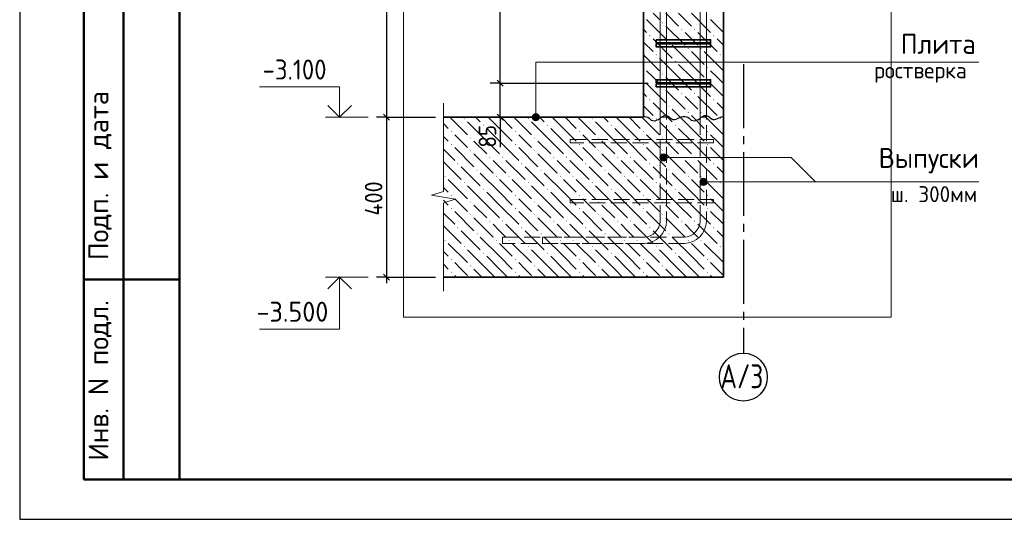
# Model space of a CAD drawing. Header units: millimetres. Extents: x 0 to 42000, y 0 to 29700.
# Tile 1 of 12: x 0 to 12312, y 0 to 6251. Entities that reach past the tile are written whole.
import ezdxf

# ---------------------------------------------------------------- set-up
doc = ezdxf.new("R2010")
doc.units = ezdxf.units.MM
doc.linetypes.add('______2', pattern=[270, 200, -70])
doc.linetypes.add('______5', pattern=[1100, 800, -100, 100, -100])
for name, color, linetype, lineweight in [('S1 Продольная арматура', 7, 'Continuous', 35), ('Standard', 7, 'Continuous', 25), ('Выпуски арматуры Г-обр.', 52, 'Continuous', 25), ('Выпуски арматуры П-обр. равн.', 52, 'Continuous', 25), ('ЖБ Пилон', 7, 'Continuous', 35), ('ЖБ Плита Фундамента верхний уровень', 7, 'Continuous', 35), ('Позиционная метка диаметр_ шаг', 7, 'Continuous', 13), ('Позиционная метка линия выноска', 7, 'Continuous', 13), ('Примечания', 7, 'Continuous', 13)]:
    doc.layers.add(name, color=color, linetype=linetype, lineweight=lineweight)
doc.layers.add('Оси', color=7, linetype='______5')
doc.layers.add('Размерная выноска', color=7, linetype='Continuous')
doc.layers.add('Хомут', color=7, linetype='Continuous', lineweight=25, true_color=0x6e3c1e)
doc.styles.add('ISOCPEUR', font='txt')

msp = doc.modelspace()

# ---------------------------------------------------------------- hatches: boundary and pattern name
at = {"layer": 'ЖБ Пилон', "linetype": 'Continuous', "lineweight": 18, "transparency": 33554687}
for points in [[(8033, 6211), (8040, 6217), (8046, 6211), (8040, 6204)], [(7873, 6051), (7880, 6057), (7886, 6051), (7880, 6044)], [(8273, 6131), (8280, 6137), (8286, 6131), (8280, 6124)], [(8433, 6131), (8440, 6137), (8446, 6131), (8440, 6124)], [(8673, 6051), (8680, 6057), (8686, 6051), (8680, 6044)], [(8113, 5971), (8120, 5977), (8126, 5971), (8120, 5964)], [(7953, 5811), (7960, 5817), (7966, 5811), (7960, 5804)], [(8353, 5891), (8360, 5897), (8366, 5891), (8360, 5884)], [(8513, 5891), (8520, 5897), (8526, 5891), (8520, 5884)], [(8753, 5811), (8760, 5817), (8766, 5811), (8760, 5804)], [(8193, 5731), (8200, 5737), (8206, 5731), (8200, 5724)], [(7799, 5657), (7800, 5657), (7806, 5651), (7800, 5644), (7799, 5644)], [(8033, 5571), (8040, 5577), (8046, 5571), (8040, 5564)], [(8593, 5651), (8600, 5657), (8606, 5651), (8600, 5644)], [(7799, 5497), (7800, 5497), (7806, 5491), (7800, 5484), (7799, 5484)], [(8593, 5491), (8600, 5497), (8606, 5491), (8600, 5484)], [(8033, 5411), (8040, 5417), (8046, 5411), (8040, 5404)], [(8273, 5331), (8280, 5337), (8286, 5331), (8280, 5324)], [(8433, 5331), (8440, 5337), (8446, 5331), (8440, 5324)], [(7873, 5251), (7880, 5257), (7886, 5251), (7880, 5244)], [(8113, 5171), (8120, 5177), (8126, 5171), (8120, 5164)], [(8673, 5251), (8680, 5257), (8686, 5251), (8680, 5244)], [(8353, 5091), (8360, 5097), (8366, 5091), (8360, 5084)], [(8513, 5091), (8520, 5097), (8526, 5091), (8520, 5084)]]:
    msp.add_hatch(color=7, dxfattribs=at).paths.add_polyline_path(points, flags=16)
at = {"layer": 'ЖБ Плита Фундамента верхний уровень', "linetype": 'Continuous', "lineweight": 18, "transparency": 33554687}
for points in [[(5553, 5011), (5560, 5017), (5566, 5011), (5560, 5004)], [(5793, 4931), (5800, 4937), (5806, 4931), (5800, 4924)], [(6353, 5011), (6360, 5017), (6366, 5011), (6360, 5004)], [(6593, 4931), (6600, 4937), (6606, 4931), (6600, 4924)], [(7153, 5011), (7160, 5017), (7166, 5011), (7160, 5004)], [(7393, 4931), (7400, 4937), (7406, 4931), (7400, 4924)], [(7953, 5011), (7960, 5017), (7966, 5011), (7960, 5004)], [(8193, 4931), (8200, 4937), (8206, 4931), (8200, 4924)], [(8753, 5011), (8760, 5017), (8766, 5011), (8760, 5004)], [(5393, 4851), (5400, 4857), (5406, 4851), (5400, 4844)], [(6193, 4851), (6200, 4857), (6206, 4851), (6200, 4844)], [(6993, 4851), (7000, 4857), (7006, 4851), (7000, 4844)], [(7793, 4851), (7800, 4857), (7806, 4851), (7800, 4844)], [(8593, 4851), (8600, 4857), (8606, 4851), (8600, 4844)], [(5393, 4691), (5400, 4697), (5406, 4691), (5400, 4684)], [(5633, 4771), (5640, 4777), (5646, 4771), (5640, 4764)], [(6193, 4691), (6200, 4697), (6206, 4691), (6200, 4684)], [(6433, 4771), (6440, 4777), (6446, 4771), (6440, 4764)], [(6993, 4691), (7000, 4697), (7006, 4691), (7000, 4684)], [(7233, 4771), (7240, 4777), (7246, 4771), (7240, 4764)], [(7793, 4691), (7800, 4697), (7806, 4691), (7800, 4684)], [(8033, 4771), (8040, 4777), (8046, 4771), (8040, 4764)], [(8593, 4691), (8600, 4697), (8606, 4691), (8600, 4684)], [(5633, 4611), (5640, 4617), (5646, 4611), (5640, 4604)], [(6433, 4611), (6440, 4617), (6446, 4611), (6440, 4604)], [(7233, 4611), (7240, 4617), (7246, 4611), (7240, 4604)], [(8033, 4611), (8040, 4617), (8046, 4611), (8040, 4604)], [(5473, 4451), (5480, 4457), (5486, 4451), (5480, 4444)], [(5873, 4531), (5880, 4537), (5886, 4531), (5880, 4524)], [(6033, 4531), (6040, 4537), (6046, 4531), (6040, 4524)], [(6273, 4451), (6280, 4457), (6286, 4451), (6280, 4444)], [(6673, 4531), (6680, 4537), (6686, 4531), (6680, 4524)], [(6833, 4531), (6840, 4537), (6846, 4531), (6840, 4524)], [(7073, 4451), (7080, 4457), (7086, 4451), (7080, 4444)], [(7473, 4531), (7480, 4537), (7486, 4531), (7480, 4524)], [(7633, 4531), (7640, 4537), (7646, 4531), (7640, 4524)], [(7873, 4451), (7880, 4457), (7886, 4451), (7880, 4444)], [(8273, 4531), (8280, 4537), (8286, 4531), (8280, 4524)], [(8433, 4531), (8440, 4537), (8446, 4531), (8440, 4524)], [(8673, 4451), (8680, 4457), (8686, 4451), (8680, 4444)], [(5713, 4371), (5720, 4377), (5726, 4371), (5720, 4364)], [(6513, 4371), (6520, 4377), (6526, 4371), (6520, 4364)], [(7313, 4371), (7320, 4377), (7326, 4371), (7320, 4364)], [(8113, 4371), (8120, 4377), (8126, 4371), (8120, 4364)], [(5313, 4291), (5320, 4297), (5326, 4291), (5320, 4284)], [(5553, 4211), (5560, 4217), (5566, 4211), (5560, 4204)], [(5953, 4291), (5960, 4297), (5966, 4291), (5960, 4284)], [(6113, 4291), (6120, 4297), (6126, 4291), (6120, 4284)], [(6353, 4211), (6360, 4217), (6366, 4211), (6360, 4204)], [(6753, 4291), (6760, 4297), (6766, 4291), (6760, 4284)], [(6913, 4291), (6920, 4297), (6926, 4291), (6920, 4284)], [(7153, 4211), (7160, 4217), (7166, 4211), (7160, 4204)], [(7553, 4291), (7560, 4297), (7566, 4291), (7560, 4284)], [(7713, 4291), (7720, 4297), (7726, 4291), (7720, 4284)], [(7953, 4211), (7960, 4217), (7966, 4211), (7960, 4204)], [(8353, 4291), (8360, 4297), (8366, 4291), (8360, 4284)], [(8513, 4291), (8520, 4297), (8526, 4291), (8520, 4284)], [(8753, 4211), (8760, 4217), (8766, 4211), (8760, 4204)], [(5793, 4131), (5800, 4137), (5806, 4131), (5800, 4124)], [(6593, 4131), (6600, 4137), (6606, 4131), (6600, 4124)], [(7393, 4131), (7400, 4137), (7406, 4131), (7400, 4124)], [(8193, 4131), (8200, 4137), (8206, 4131), (8200, 4124)], [(5393, 4051), (5400, 4057), (5406, 4051), (5400, 4044)], [(5633, 3971), (5640, 3977), (5646, 3971), (5640, 3964)], [(6193, 4051), (6200, 4057), (6206, 4051), (6200, 4044)], [(6433, 3971), (6440, 3977), (6446, 3971), (6440, 3964)], [(6993, 4051), (7000, 4057), (7006, 4051), (7000, 4044)], [(7233, 3971), (7240, 3977), (7246, 3971), (7240, 3964)], [(7793, 4051), (7800, 4057), (7806, 4051), (7800, 4044)], [(8033, 3971), (8040, 3977), (8046, 3971), (8040, 3964)], [(8593, 4051), (8600, 4057), (8606, 4051), (8600, 4044)], [(5393, 3891), (5400, 3897), (5406, 3891), (5400, 3884)], [(5633, 3811), (5640, 3817), (5646, 3811), (5640, 3804)], [(6193, 3891), (6200, 3897), (6206, 3891), (6200, 3884)], [(6433, 3811), (6440, 3817), (6446, 3811), (6440, 3804)], [(6993, 3891), (7000, 3897), (7006, 3891), (7000, 3884)], [(7233, 3811), (7240, 3817), (7246, 3811), (7240, 3804)], [(7793, 3891), (7800, 3897), (7806, 3891), (7800, 3884)], [(8033, 3811), (8040, 3817), (8046, 3811), (8040, 3804)], [(8593, 3891), (8600, 3897), (8606, 3891), (8600, 3884)], [(5873, 3731), (5880, 3737), (5886, 3731), (5880, 3724)], [(6033, 3731), (6040, 3737), (6046, 3731), (6040, 3724)], [(6673, 3731), (6680, 3737), (6686, 3731), (6680, 3724)], [(6833, 3731), (6840, 3737), (6846, 3731), (6840, 3724)], [(7473, 3731), (7480, 3737), (7486, 3731), (7480, 3724)], [(7633, 3731), (7640, 3737), (7646, 3731), (7640, 3724)], [(8273, 3731), (8280, 3737), (8286, 3731), (8280, 3724)], [(8433, 3731), (8440, 3737), (8446, 3731), (8440, 3724)], [(5473, 3651), (5480, 3657), (5486, 3651), (5480, 3644)], [(5713, 3571), (5720, 3577), (5726, 3571), (5720, 3564)], [(6273, 3651), (6280, 3657), (6286, 3651), (6280, 3644)], [(6513, 3571), (6520, 3577), (6526, 3571), (6520, 3564)], [(7073, 3651), (7080, 3657), (7086, 3651), (7080, 3644)], [(7313, 3571), (7320, 3577), (7326, 3571), (7320, 3564)], [(7873, 3651), (7880, 3657), (7886, 3651), (7880, 3644)], [(8113, 3571), (8120, 3577), (8126, 3571), (8120, 3564)], [(8673, 3651), (8680, 3657), (8686, 3651), (8680, 3644)], [(5313, 3491), (5320, 3497), (5326, 3491), (5320, 3484)], [(5953, 3491), (5960, 3497), (5966, 3491), (5960, 3484)], [(6113, 3491), (6120, 3497), (6126, 3491), (6120, 3484)], [(6753, 3491), (6760, 3497), (6766, 3491), (6760, 3484)], [(6913, 3491), (6920, 3497), (6926, 3491), (6920, 3484)], [(7553, 3491), (7560, 3497), (7566, 3491), (7560, 3484)], [(7713, 3491), (7720, 3497), (7726, 3491), (7720, 3484)], [(8353, 3491), (8360, 3497), (8366, 3491), (8360, 3484)], [(8513, 3491), (8520, 3497), (8526, 3491), (8520, 3484)], [(5553, 3411), (5560, 3417), (5566, 3411), (5560, 3404)], [(5793, 3331), (5800, 3337), (5806, 3331), (5800, 3324)], [(6353, 3411), (6360, 3417), (6366, 3411), (6360, 3404)], [(6593, 3331), (6600, 3337), (6606, 3331), (6600, 3324)], [(7153, 3411), (7160, 3417), (7166, 3411), (7160, 3404)], [(7393, 3331), (7400, 3337), (7406, 3331), (7400, 3324)], [(7953, 3411), (7960, 3417), (7966, 3411), (7960, 3404)], [(8193, 3331), (8200, 3337), (8206, 3331), (8200, 3324)], [(8753, 3411), (8760, 3417), (8766, 3411), (8760, 3404)], [(5393, 3251), (5400, 3257), (5406, 3251), (5400, 3244)], [(6193, 3251), (6200, 3257), (6206, 3251), (6200, 3244)], [(6993, 3251), (7000, 3257), (7006, 3251), (7000, 3244)], [(7793, 3251), (7800, 3257), (7806, 3251), (7800, 3244)], [(8593, 3251), (8600, 3257), (8606, 3251), (8600, 3244)], [(5393, 3091), (5400, 3097), (5406, 3091), (5400, 3084)], [(5633, 3171), (5640, 3177), (5646, 3171), (5640, 3164)], [(6193, 3091), (6200, 3097), (6206, 3091), (6200, 3084)], [(6433, 3171), (6440, 3177), (6446, 3171), (6440, 3164)], [(6993, 3091), (7000, 3097), (7006, 3091), (7000, 3084)], [(7233, 3171), (7240, 3177), (7246, 3171), (7240, 3164)], [(7793, 3091), (7800, 3097), (7806, 3091), (7800, 3084)], [(8033, 3171), (8040, 3177), (8046, 3171), (8040, 3164)], [(8593, 3091), (8600, 3097), (8606, 3091), (8600, 3084)]]:
    msp.add_hatch(color=7, dxfattribs=at).paths.add_polyline_path(points, flags=16)
at = {"layer": 'Позиционная метка линия выноска', "linetype": 'Continuous', "lineweight": 13, "transparency": 33554687}
for points in [[(6410, 5030), (6500, 5030), (6493, 5053)], [(6410, 5030), (6493, 5053), (6416, 5053)], [(6416, 5053), (6493, 5053), (6477, 5069)], [(6416, 5053), (6477, 5069), (6432, 5069)], [(6432, 5069), (6477, 5069), (6455, 5075)], [(6416, 5008), (6500, 5030), (6410, 5030)], [(6416, 5008), (6493, 5008), (6500, 5030)], [(6432, 4991), (6493, 5008), (6416, 5008)], [(6432, 4991), (6477, 4991), (6493, 5008)], [(6477, 4991), (6432, 4991), (6455, 4985)], [(8011, 4551), (8027, 4490), (8027, 4567)], [(8027, 4567), (8049, 4483), (8049, 4573)], [(8027, 4567), (8027, 4490), (8049, 4483)], [(8049, 4573), (8049, 4483), (8072, 4490)], [(8049, 4573), (8072, 4490), (8072, 4567)], [(8072, 4567), (8072, 4490), (8088, 4506)], [(8072, 4567), (8088, 4506), (8088, 4551)], [(8011, 4506), (8011, 4551), (8004, 4528)], [(8011, 4551), (8011, 4506), (8027, 4490)], [(8088, 4551), (8088, 4506), (8094, 4528)], [(8511, 4200), (8511, 4245), (8504, 4223)], [(8511, 4245), (8527, 4184), (8527, 4262)], [(8511, 4245), (8511, 4200), (8527, 4184)], [(8527, 4262), (8549, 4178), (8549, 4268)], [(8527, 4262), (8527, 4184), (8549, 4178)], [(8549, 4268), (8549, 4178), (8572, 4184)], [(8549, 4268), (8572, 4184), (8572, 4262)], [(8572, 4262), (8572, 4184), (8588, 4200)], [(8572, 4262), (8588, 4200), (8588, 4245)], [(8588, 4245), (8588, 4200), (8594, 4223)]]:
    msp.add_hatch(color=7, dxfattribs=at).paths.add_polyline_path(points)

# ---------------------------------------------------------------- linework, layer by layer
at = {"layer": 'S1 Продольная арматура', "color": 7, "linetype": 'Continuous', "lineweight": 18, "transparency": 33554687}
for points in [[(8009, 5030), (8009, 18732), (8089, 19731), (8089, 26380), (8169, 26380), (8169, 19728), (8089, 18729), (8089, 5030), (8009, 5030)], [(8009, 5030), (8009, 18732), (8089, 19731), (8089, 26380), (8169, 26380), (8169, 19728), (8089, 18729), (8089, 5030), (8009, 5030)], [(8009, 5030), (8009, 18732), (8089, 19731), (8089, 26380), (8169, 26380), (8169, 19728), (8089, 18729), (8089, 5030), (8009, 5030)], [(8009, 5030), (8009, 18732), (8089, 19731), (8089, 26380), (8169, 26380), (8169, 19728), (8089, 18729), (8089, 5030), (8009, 5030)], [(8009, 5030), (8009, 18732), (8089, 19731), (8089, 26380), (8169, 26380), (8169, 19728), (8089, 18729), (8089, 5030), (8009, 5030)], [(8009, 5030), (8009, 18732), (8089, 19731), (8089, 26380), (8169, 26380), (8169, 19728), (8089, 18729), (8089, 5030), (8009, 5030)], [(8509, 5030), (8509, 18729), (8429, 19728), (8429, 26380), (8509, 26380), (8509, 19731), (8589, 18732), (8589, 5030), (8509, 5030)], [(8509, 5030), (8509, 18729), (8429, 19728), (8429, 26380), (8509, 26380), (8509, 19731), (8589, 18732), (8589, 5030), (8509, 5030)], [(8509, 5030), (8509, 18729), (8429, 19728), (8429, 26380), (8509, 26380), (8509, 19731), (8589, 18732), (8589, 5030), (8509, 5030)], [(8509, 5030), (8509, 18729), (8429, 19728), (8429, 26380), (8509, 26380), (8509, 19731), (8589, 18732), (8589, 5030), (8509, 5030)], [(8509, 5030), (8509, 18729), (8429, 19728), (8429, 26380), (8509, 26380), (8509, 19731), (8589, 18732), (8589, 5030), (8509, 5030)], [(8509, 5030), (8509, 18729), (8429, 19728), (8429, 26380), (8509, 26380), (8509, 19731), (8589, 18732), (8589, 5030), (8509, 5030)]]:
    msp.add_lwpolyline(points, dxfattribs=at)
at = {"layer": 'Standard', "color": 7, "linetype": 'Continuous', "lineweight": 25, "transparency": 33554687}
for p, q in [((2000, 29200), (2000, 1058)), ((6046, 5418), (5971, 5493)), ((4549, 5068), (4624, 4993)), ((6046, 4993), (5971, 5068)), ((4549, 3068), (4624, 2993))]:
    msp.add_line(p, q, dxfattribs=at)
at = {"layer": 'Standard', "color": 7, "linetype": 'Continuous', "lineweight": -3, "transparency": 33554687}
for p, q in [((4586, 18730), (4586, 5030)), ((6009, 5455), (6009, 11455)), ((6009, 5455), (5884, 5455)), ((6009, 5455), (6134, 5455)), ((6009, 5030), (6009, 5455)), ((4586, 5030), (4461, 5030)), ((4586, 5030), (4711, 5030)), ((4586, 5030), (5199, 5030)), ((4586, 5030), (4586, 3030)), ((6009, 5030), (5884, 5030)), ((6009, 5030), (6134, 5030)), ((6009, 5030), (6009, 4955)), ((4586, 3030), (4461, 3030)), ((4586, 3030), (4711, 3030)), ((4586, 3030), (5199, 3030)), ((4586, 3030), (4586, 2955))]:
    msp.add_line(p, q, dxfattribs=at)
at = {"layer": 'Standard', "color": 7, "linetype": 'Continuous', "lineweight": 50, "transparency": 33554687}
for p, q in [((800, 500), (800, 9000)), ((800, 500), (800, 9000)), ((1300, 500), (1300, 9000)), ((800, 3000), (2000, 3000)), ((2000, 500), (800, 500))]:
    msp.add_line(p, q, dxfattribs=at)
at = {"layer": 'Standard', "color": 7, "linetype": 'Continuous', "lineweight": 13, "transparency": 33554687}
for p, q in [((4356, 5030), (3826, 5030)), ((4356, 3030), (3826, 3030))]:
    msp.add_line(p, q, dxfattribs=at)
at = {"layer": 'Standard', "color": 7, "linetype": 'Continuous', "lineweight": 25, "transparency": 33554687}
msp.add_lwpolyline([(0, 0), (42000, 0), (42000, 29700), (0, 29700), (0, 0)], close=True, dxfattribs=at)
at = {"layer": 'Standard', "color": 7, "linetype": 'Continuous', "lineweight": 50, "transparency": 33554687}
msp.add_lwpolyline([(2000, 29200), (41500, 29200), (41500, 500), (2000, 500), (2000, 29200)], close=True, dxfattribs=at)
at = {"layer": 'Standard', "color": 7, "linetype": 'Continuous', "lineweight": 13, "transparency": 33554687}
for points in [[(23000, 29200), (2000, 29200), (2000, 500), (23000, 500), (23000, 29200)], [(4000, 5030), (4000, 5410), (3000, 5410)], [(4000, 3030), (4000, 2380), (3000, 2380)]]:
    msp.add_lwpolyline(points, dxfattribs=at)
at = {"layer": 'Standard', "color": 254, "linetype": 'Continuous', "lineweight": 13, "true_color": 0xc4c4ff, "transparency": 33554687}
msp.add_lwpolyline([(4799, 2530), (10899, 2530), (10899, 27230), (4799, 27230), (4799, 2530)], dxfattribs=at)
at = {"layer": 'Standard', "color": 7, "linetype": 'Continuous', "lineweight": -3, "transparency": 33554687}
for points in [[(6009, 5455), (6572, 5455), (6572, 5455), (7859, 5455)], [(6009, 5030), (5992, 5030), (5992, 5030), (5992, 5030), (5992, 5030), (5992, 5030), (5992, 5030), (5992, 5030), (5992, 5030), (5299, 5030)]]:
    msp.add_lwpolyline(points, dxfattribs=at)
at = {"layer": 'Standard', "color": 7, "linetype": 'Continuous', "lineweight": 35, "transparency": 33554687}
for points in [[(4148, 5179), (4000, 5030), (3852, 5179)], [(4148, 2882), (4000, 3030), (3852, 2882)]]:
    msp.add_lwpolyline(points, dxfattribs=at)
at = {"layer": 'Выпуски арматуры Г-обр.', "color": 7, "linetype": '______2', "lineweight": 13, "transparency": 33554687}
for points in [[(8089, 11680), (8089, 3725), (8082, 3674), (8065, 3622), (8038, 3574), (8005, 3534), (7965, 3501), (7917, 3474), (7865, 3457), (7815, 3450), (6039, 3450), (6039, 3530), (7809, 3530), (7847, 3535), (7885, 3548), (7920, 3567), (7948, 3591), (7972, 3620), (7991, 3654), (8004, 3693), (8009, 3730), (8009, 11680), (8089, 11680)], [(8089, 11680), (8089, 3725), (8082, 3674), (8065, 3622), (8038, 3574), (8005, 3534), (7965, 3501), (7917, 3474), (7865, 3457), (7815, 3450), (6039, 3450), (6039, 3530), (7809, 3530), (7847, 3535), (7885, 3548), (7920, 3567), (7948, 3591), (7972, 3620), (7991, 3654), (8004, 3693), (8009, 3730), (8009, 11680), (8089, 11680)], [(8089, 11680), (8089, 3725), (8082, 3674), (8065, 3622), (8038, 3574), (8005, 3534), (7965, 3501), (7917, 3474), (7865, 3457), (7815, 3450), (6039, 3450), (6039, 3530), (7809, 3530), (7847, 3535), (7885, 3548), (7920, 3567), (7948, 3591), (7972, 3620), (7991, 3654), (8004, 3693), (8009, 3730), (8009, 11680), (8089, 11680)], [(8089, 11680), (8089, 3725), (8082, 3674), (8065, 3622), (8038, 3574), (8005, 3534), (7965, 3501), (7917, 3474), (7865, 3457), (7815, 3450), (6039, 3450), (6039, 3530), (7809, 3530), (7847, 3535), (7885, 3548), (7920, 3567), (7948, 3591), (7972, 3620), (7991, 3654), (8004, 3693), (8009, 3730), (8009, 11680), (8089, 11680)], [(8089, 11680), (8089, 3725), (8082, 3674), (8065, 3622), (8038, 3574), (8005, 3534), (7965, 3501), (7917, 3474), (7865, 3457), (7815, 3450), (6039, 3450), (6039, 3530), (7809, 3530), (7847, 3535), (7885, 3548), (7920, 3567), (7948, 3591), (7972, 3620), (7991, 3654), (8004, 3693), (8009, 3730), (8009, 11680), (8089, 11680)], [(8089, 11680), (8089, 3725), (8082, 3674), (8065, 3622), (8038, 3574), (8005, 3534), (7965, 3501), (7917, 3474), (7865, 3457), (7815, 3450), (6039, 3450), (6039, 3530), (7809, 3530), (7847, 3535), (7885, 3548), (7920, 3567), (7948, 3591), (7972, 3620), (7991, 3654), (8004, 3693), (8009, 3730), (8009, 11680), (8089, 11680)], [(8589, 11680), (8589, 3725), (8582, 3674), (8565, 3622), (8538, 3574), (8505, 3534), (8465, 3501), (8417, 3474), (8365, 3457), (8315, 3450), (6539, 3450), (6539, 3530), (8309, 3530), (8347, 3535), (8385, 3548), (8420, 3567), (8448, 3591), (8472, 3620), (8491, 3654), (8504, 3693), (8509, 3730), (8509, 11680), (8589, 11680)], [(8589, 11680), (8589, 3725), (8582, 3674), (8565, 3622), (8538, 3574), (8505, 3534), (8465, 3501), (8417, 3474), (8365, 3457), (8315, 3450), (6539, 3450), (6539, 3530), (8309, 3530), (8347, 3535), (8385, 3548), (8420, 3567), (8448, 3591), (8472, 3620), (8491, 3654), (8504, 3693), (8509, 3730), (8509, 11680), (8589, 11680)], [(8589, 11680), (8589, 3725), (8582, 3674), (8565, 3622), (8538, 3574), (8505, 3534), (8465, 3501), (8417, 3474), (8365, 3457), (8315, 3450), (6539, 3450), (6539, 3530), (8309, 3530), (8347, 3535), (8385, 3548), (8420, 3567), (8448, 3591), (8472, 3620), (8491, 3654), (8504, 3693), (8509, 3730), (8509, 11680), (8589, 11680)], [(8589, 11680), (8589, 3725), (8582, 3674), (8565, 3622), (8538, 3574), (8505, 3534), (8465, 3501), (8417, 3474), (8365, 3457), (8315, 3450), (6539, 3450), (6539, 3530), (8309, 3530), (8347, 3535), (8385, 3548), (8420, 3567), (8448, 3591), (8472, 3620), (8491, 3654), (8504, 3693), (8509, 3730), (8509, 11680), (8589, 11680)], [(8589, 11680), (8589, 3725), (8582, 3674), (8565, 3622), (8538, 3574), (8505, 3534), (8465, 3501), (8417, 3474), (8365, 3457), (8315, 3450), (6539, 3450), (6539, 3530), (8309, 3530), (8347, 3535), (8385, 3548), (8420, 3567), (8448, 3591), (8472, 3620), (8491, 3654), (8504, 3693), (8509, 3730), (8509, 11680), (8589, 11680)], [(8589, 11680), (8589, 3725), (8582, 3674), (8565, 3622), (8538, 3574), (8505, 3534), (8465, 3501), (8417, 3474), (8365, 3457), (8315, 3450), (6539, 3450), (6539, 3530), (8309, 3530), (8347, 3535), (8385, 3548), (8420, 3567), (8448, 3591), (8472, 3620), (8491, 3654), (8504, 3693), (8509, 3730), (8509, 11680), (8589, 11680)]]:
    msp.add_lwpolyline(points, dxfattribs=at)
at = {"layer": 'Выпуски арматуры П-обр. равн.', "color": 7, "linetype": '______2', "lineweight": 13, "transparency": 33554687}
for points in [[(8674, 4710), (6884, 4710), (6884, 4750), (8674, 4750), (8674, 4710)], [(8674, 4710), (6884, 4710), (6884, 4750), (8674, 4750), (8674, 4710)], [(8674, 4710), (6884, 4710), (6884, 4750), (8674, 4750), (8674, 4710)], [(8674, 4710), (6884, 4710), (6884, 4750), (8674, 4750), (8674, 4710)], [(8674, 3960), (6884, 3960), (6884, 4000), (8674, 4000), (8674, 3960)], [(8674, 3960), (6884, 3960), (6884, 4000), (8674, 4000), (8674, 3960)], [(8674, 3960), (6884, 3960), (6884, 4000), (8674, 4000), (8674, 3960)], [(8674, 3960), (6884, 3960), (6884, 4000), (8674, 4000), (8674, 3960)]]:
    msp.add_lwpolyline(points, dxfattribs=at)
at = {"layer": 'ЖБ Пилон', "color": 7, "linetype": 'Continuous', "lineweight": 35, "transparency": 33554687}
for p, q in [((7799, 18730), (7799, 5030)), ((8799, 5030), (8799, 18730))]:
    msp.add_line(p, q, dxfattribs=at)
at = {"layer": 'ЖБ Пилон', "color": 9, "linetype": 'Continuous', "lineweight": 18, "true_color": 0xc7c7c7, "transparency": 33554687}
for p, q in [((8000, 6251), (7920, 6331)), ((8080, 6331), (8240, 6171)), ((8240, 6331), (8400, 6171)), ((8400, 6331), (8640, 6091)), ((7840, 6251), (8080, 6011)), ((8080, 6171), (8320, 5931)), ((8640, 6251), (8799, 6091)), ((7799, 6131), (7840, 6091)), ((8400, 6011), (8320, 6091)), ((8480, 6091), (8720, 5851)), ((7799, 5971), (7920, 5851)), ((7920, 6011), (8160, 5771)), ((8400, 5691), (8160, 5931)), ((8480, 5931), (8400, 6011)), ((8720, 6011), (8799, 5931)), ((7799, 5811), (8000, 5611)), ((8400, 5851), (8560, 5691)), ((8560, 5851), (8799, 5611)), ((8240, 5531), (8000, 5771)), ((8240, 5691), (8400, 5531)), ((8400, 5691), (8560, 5531)), ((7920, 5531), (7840, 5611)), ((8720, 5531), (8640, 5611)), ((7840, 5451), (8080, 5211)), ((8000, 5451), (7920, 5531)), ((8080, 5531), (8240, 5371)), ((8240, 5531), (8400, 5371)), ((8400, 5531), (8640, 5291)), ((8640, 5451), (8799, 5291)), ((8799, 5451), (8720, 5531)), ((7799, 5331), (7840, 5291)), ((8080, 5371), (8320, 5131)), ((7920, 5211), (8100, 5030)), ((8400, 5211), (8320, 5291)), ((8480, 5131), (8400, 5211)), ((8480, 5291), (8720, 5051)), ((8720, 5211), (8799, 5131)), ((7799, 5171), (7920, 5051)), ((8260, 5030), (8160, 5131)), ((8400, 5051), (8420, 5030)), ((8560, 5051), (8580, 5030))]:
    msp.add_line(p, q, dxfattribs=at)
at = {"layer": 'ЖБ Плита Фундамента верхний уровень', "color": 7, "linetype": 'Continuous', "lineweight": 35, "transparency": 33554687}
for p, q in [((7799, 5030), (5299, 5030)), ((8799, 3030), (8799, 5030)), ((5299, 3030), (8799, 3030))]:
    msp.add_line(p, q, dxfattribs=at)
at = {"layer": 'ЖБ Плита Фундамента верхний уровень', "color": 252, "linetype": 'Continuous', "lineweight": 18, "true_color": 0x8f8f8f, "transparency": 33554687}
for p, q in [((5299, 4951), (5360, 4891)), ((5380, 5030), (5600, 4811)), ((5840, 4731), (5600, 4971)), ((5700, 5030), (5760, 4971)), ((6000, 4891), (5860, 5030)), ((6020, 5030), (6160, 4891)), ((6180, 5030), (6400, 4811)), ((6640, 4731), (6400, 4971)), ((6500, 5030), (6560, 4971)), ((6800, 4891), (6660, 5030)), ((6820, 5030), (6960, 4891)), ((6980, 5030), (7200, 4811)), ((7440, 4731), (7200, 4971)), ((7300, 5030), (7360, 4971)), ((7600, 4891), (7460, 5030)), ((7620, 5030), (7760, 4891)), ((7780, 5030), (8000, 4811)), ((8240, 4731), (8000, 4971)), ((8100, 5030), (8160, 4971)), ((8400, 4891), (8260, 5030)), ((8420, 5030), (8560, 4891)), ((8580, 5030), (8799, 4811)), ((5520, 4731), (5440, 4811)), ((5840, 4891), (6000, 4731)), ((6000, 4891), (6160, 4731)), ((6320, 4731), (6240, 4811)), ((6640, 4891), (6800, 4731)), ((6800, 4891), (6960, 4731)), ((7120, 4731), (7040, 4811)), ((7440, 4891), (7600, 4731)), ((7600, 4891), (7760, 4731)), ((7920, 4731), (7840, 4811)), ((8240, 4891), (8400, 4731)), ((8400, 4891), (8560, 4731)), ((8720, 4731), (8640, 4811)), ((5299, 4791), (5360, 4731)), ((5600, 4651), (5520, 4731)), ((5680, 4731), (5840, 4571)), ((5840, 4731), (6000, 4571)), ((6000, 4731), (6240, 4491)), ((6400, 4651), (6320, 4731)), ((6480, 4731), (6640, 4571)), ((6640, 4731), (6800, 4571)), ((6800, 4731), (7040, 4491)), ((7200, 4651), (7120, 4731)), ((7280, 4731), (7440, 4571)), ((7440, 4731), (7600, 4571)), ((7600, 4731), (7840, 4491)), ((8000, 4651), (7920, 4731)), ((8080, 4731), (8240, 4571)), ((8240, 4731), (8400, 4571)), ((8400, 4731), (8640, 4491)), ((8799, 4651), (8720, 4731)), ((5299, 4631), (5440, 4491)), ((5440, 4651), (5680, 4411)), ((5680, 4571), (5920, 4331)), ((6240, 4651), (6480, 4411)), ((6480, 4571), (6720, 4331)), ((7040, 4651), (7280, 4411)), ((7280, 4571), (7520, 4331)), ((7840, 4651), (8080, 4411)), ((8080, 4571), (8320, 4331)), ((8640, 4651), (8799, 4491)), ((5299, 4471), (5520, 4251)), ((6000, 4411), (5920, 4491)), ((6080, 4491), (6320, 4251)), ((6800, 4411), (6720, 4491)), ((6880, 4491), (7120, 4251)), ((7600, 4411), (7520, 4491)), ((7680, 4491), (7920, 4251)), ((8400, 4411), (8320, 4491)), ((8480, 4491), (8720, 4251)), ((5520, 4411), (5760, 4171)), ((6000, 4091), (5760, 4331)), ((6080, 4331), (6000, 4411)), ((6320, 4411), (6560, 4171)), ((6800, 4091), (6560, 4331)), ((6880, 4331), (6800, 4411)), ((7120, 4411), (7360, 4171)), ((7600, 4091), (7360, 4331)), ((7680, 4331), (7600, 4411)), ((7920, 4411), (8160, 4171)), ((8400, 4091), (8160, 4331)), ((8480, 4331), (8400, 4411)), ((8720, 4411), (8799, 4331)), ((5360, 4251), (5600, 4011)), ((6000, 4251), (6160, 4091)), ((6160, 4251), (6400, 4011)), ((6800, 4251), (6960, 4091)), ((6960, 4251), (7200, 4011)), ((7600, 4251), (7760, 4091)), ((7760, 4251), (8000, 4011)), ((8400, 4251), (8560, 4091)), ((8560, 4251), (8799, 4011)), ((5299, 4151), (5360, 4091)), ((5840, 3931), (5600, 4171)), ((5840, 4091), (6000, 3931)), ((6000, 4091), (6160, 3931)), ((6640, 3931), (6400, 4171)), ((6640, 4091), (6800, 3931)), ((6800, 4091), (6960, 3931)), ((7440, 3931), (7200, 4171)), ((7440, 4091), (7600, 3931)), ((7600, 4091), (7760, 3931)), ((8240, 3931), (8000, 4171)), ((8240, 4091), (8400, 3931)), ((8400, 4091), (8560, 3931)), ((5299, 3991), (5360, 3931)), ((5520, 3931), (5440, 4011)), ((6320, 3931), (6240, 4011)), ((7120, 3931), (7040, 4011)), ((7920, 3931), (7840, 4011)), ((8720, 3931), (8640, 4011)), ((5299, 3831), (5440, 3691)), ((5440, 3851), (5680, 3611)), ((5600, 3851), (5520, 3931)), ((5680, 3931), (5840, 3771)), ((5840, 3931), (6000, 3771)), ((6000, 3931), (6240, 3691)), ((6240, 3851), (6480, 3611)), ((6400, 3851), (6320, 3931)), ((6480, 3931), (6640, 3771)), ((6640, 3931), (6800, 3771)), ((6800, 3931), (7040, 3691)), ((7040, 3851), (7280, 3611)), ((7200, 3851), (7120, 3931)), ((7280, 3931), (7440, 3771)), ((7440, 3931), (7600, 3771)), ((7600, 3931), (7840, 3691)), ((7840, 3851), (8080, 3611)), ((8000, 3851), (7920, 3931)), ((8080, 3931), (8240, 3771)), ((8240, 3931), (8400, 3771)), ((8400, 3931), (8640, 3691)), ((8640, 3851), (8799, 3691)), ((8799, 3851), (8720, 3931)), ((5680, 3771), (5920, 3531)), ((6480, 3771), (6720, 3531)), ((7280, 3771), (7520, 3531)), ((8080, 3771), (8320, 3531)), ((5299, 3671), (5520, 3451)), ((5520, 3611), (5760, 3371)), ((6000, 3611), (5920, 3691)), ((6080, 3531), (6000, 3611)), ((6080, 3691), (6320, 3451)), ((6320, 3611), (6560, 3371)), ((6800, 3611), (6720, 3691)), ((6880, 3531), (6800, 3611)), ((6880, 3691), (7120, 3451)), ((7120, 3611), (7360, 3371)), ((7600, 3611), (7520, 3691)), ((7680, 3531), (7600, 3611)), ((7680, 3691), (7920, 3451)), ((7920, 3611), (8160, 3371)), ((8400, 3611), (8320, 3691)), ((8480, 3531), (8400, 3611)), ((8480, 3691), (8720, 3451)), ((8720, 3611), (8799, 3531)), ((5360, 3451), (5600, 3211)), ((6000, 3291), (5760, 3531)), ((6000, 3451), (6160, 3291)), ((6160, 3451), (6400, 3211)), ((6800, 3291), (6560, 3531)), ((6800, 3451), (6960, 3291)), ((6960, 3451), (7200, 3211)), ((7600, 3291), (7360, 3531)), ((7600, 3451), (7760, 3291)), ((7760, 3451), (8000, 3211)), ((8400, 3291), (8160, 3531)), ((8400, 3451), (8560, 3291)), ((8560, 3451), (8799, 3211)), ((5299, 3351), (5360, 3291)), ((5840, 3131), (5600, 3371)), ((6640, 3131), (6400, 3371)), ((7440, 3131), (7200, 3371)), ((8240, 3131), (8000, 3371)), ((5520, 3131), (5440, 3211)), ((5840, 3291), (6000, 3131)), ((6000, 3291), (6160, 3131)), ((6320, 3131), (6240, 3211)), ((6640, 3291), (6800, 3131)), ((6800, 3291), (6960, 3131)), ((7120, 3131), (7040, 3211)), ((7440, 3291), (7600, 3131)), ((7600, 3291), (7760, 3131)), ((7920, 3131), (7840, 3211)), ((8240, 3291), (8400, 3131)), ((8400, 3291), (8560, 3131)), ((8720, 3131), (8640, 3211)), ((5299, 3191), (5360, 3131)), ((5600, 3051), (5520, 3131)), ((5680, 3131), (5780, 3030)), ((5840, 3131), (5940, 3030)), ((6000, 3131), (6100, 3030)), ((6400, 3051), (6320, 3131)), ((6480, 3131), (6580, 3030)), ((6640, 3131), (6740, 3030)), ((6800, 3131), (6900, 3030)), ((7200, 3051), (7120, 3131)), ((7280, 3131), (7380, 3030)), ((7440, 3131), (7540, 3030)), ((7600, 3131), (7700, 3030)), ((8000, 3051), (7920, 3131)), ((8080, 3131), (8180, 3030)), ((8240, 3131), (8340, 3030)), ((8400, 3131), (8500, 3030)), ((8799, 3051), (8720, 3131)), ((5299, 3031), (5300, 3030)), ((5440, 3051), (5460, 3030)), ((6240, 3051), (6260, 3030)), ((7040, 3051), (7060, 3030)), ((7840, 3051), (7860, 3030)), ((8640, 3051), (8660, 3030))]:
    msp.add_line(p, q, dxfattribs=at)
at = {"layer": 'Оси', "color": 8, "linetype": '______5', "lineweight": -3, "transparency": 33554687}
msp.add_line((9049, 5695), (9049, 2079), dxfattribs=at)
at = {"layer": 'Оси', "color": 7, "linetype": 'Continuous', "lineweight": -3, "transparency": 33554687}
msp.add_circle((9049, 1779), 300, dxfattribs=at)
at = {"layer": 'Позиционная метка линия выноска', "color": 7, "linetype": 'Continuous', "lineweight": 13, "transparency": 33554687}
for p, q in [((6455, 5075), (6455, 5075)), ((6410, 5030), (6410, 5030)), ((6455, 4985), (6455, 4985)), ((6500, 5030), (6500, 5030)), ((8049, 4573), (8049, 4573)), ((8004, 4528), (8004, 4528)), ((8049, 4483), (8049, 4483)), ((8094, 4528), (8094, 4528)), ((8504, 4223), (8504, 4223)), ((8549, 4268), (8549, 4268)), ((8594, 4223), (8594, 4223)), ((8549, 4178), (8549, 4178))]:
    msp.add_line(p, q, dxfattribs=at)
for points in [[(6455, 5030), (6455, 5718), (11992, 5718)], [(8049, 4528), (9646, 4528), (9951, 4223)], [(8549, 4223), (9693, 4223), (11992, 4223)]]:
    msp.add_lwpolyline(points, dxfattribs=at)
for centre in [(6455, 5030), (8049, 4528), (8549, 4223)]:
    msp.add_circle(centre, 45, dxfattribs=at)
at = {"layer": 'Примечания', "color": 7, "linetype": 'Continuous', "lineweight": 13, "transparency": 33554687}
for p, q in [((5299, 5205), (5299, 4101)), ((5299, 4101), (5149, 4054)), ((5149, 4054), (5449, 4007)), ((5449, 4007), (5299, 3960)), ((5299, 3960), (5299, 2855)), ((5299, 2855), (5299, 2855))]:
    msp.add_line(p, q, dxfattribs=at)
at = {"layer": 'Примечания', "color": 7, "linetype": 'Continuous', "lineweight": 25, "transparency": 33554687}
msp.add_line((8799, 5039), (8799, 5039), dxfattribs=at)
for points in [[(7799, 5039), (7818, 5039), (7838, 5036), (7856, 5030), (7870, 5019), (7883, 5006), (7897, 4995), (7916, 4988), (7935, 4984), (7955, 4989), (7973, 4996), (7990, 5004), (8005, 5015), (8019, 5026), (8033, 5037), (8050, 5046), (8069, 5051), (8089, 5051), (8109, 5045), (8123, 5035), (8136, 5022), (8150, 5011), (8167, 5002), (8187, 5000), (8207, 5005), (8224, 5013), (8241, 5021), (8259, 5029), (8276, 5037), (8295, 5041), (8299, 5042)], [(8299, 5039), (8318, 5039), (8338, 5036), (8356, 5030), (8370, 5019), (8383, 5006), (8397, 4995), (8416, 4988), (8435, 4984), (8455, 4989), (8473, 4996), (8490, 5004), (8505, 5015), (8519, 5026), (8533, 5037), (8550, 5046), (8569, 5051), (8589, 5051), (8609, 5045), (8623, 5035), (8636, 5022), (8650, 5011), (8667, 5002), (8687, 5000), (8707, 5005), (8724, 5013), (8741, 5021), (8759, 5029), (8776, 5037), (8795, 5041), (8799, 5042)]]:
    msp.add_lwpolyline(points, dxfattribs=at)
at = {"layer": 'Размерная выноска', "color": 7, "linetype": 'Continuous', "lineweight": -3, "transparency": 33554687}
msp.add_line((6009, 5030), (6009, 4655), dxfattribs=at)
at = {"layer": 'Хомут', "color": 7, "linetype": 'Continuous', "lineweight": 35, "transparency": 33554687}
for points in [[(7959, 6000), (8639, 6000), (8639, 5960), (7959, 5960), (7959, 6000)], [(7959, 6000), (8639, 6000), (8639, 5960), (7959, 5960), (7959, 6000)], [(7959, 5950), (8639, 5950), (8639, 5910), (7959, 5910), (7959, 5950)], [(7959, 5950), (8639, 5950), (8639, 5910), (7959, 5910), (7959, 5950)], [(7959, 5500), (8639, 5500), (8639, 5460), (7959, 5460), (7959, 5500)], [(7959, 5500), (8639, 5500), (8639, 5460), (7959, 5460), (7959, 5500)], [(7959, 5450), (8639, 5450), (8639, 5410), (7959, 5410), (7959, 5450)], [(7959, 5450), (8639, 5450), (8639, 5410), (7959, 5410), (7959, 5450)]]:
    msp.add_lwpolyline(points, dxfattribs=at)

# ---------------------------------------------------------------- texts
at = {"layer": 'Standard', "color": 7, "linetype": 'Continuous', "lineweight": 25, "transparency": 33554687, "char_height": 250, "attachment_point": 7, "style": 'ISOCPEUR'}
for s, insert, width in [('\\W0.90;-3.100', (3038, 5502), 1011.77), ('\\W0.95;-3.500', (2962, 2472), 1067.86)]:
    msp.add_mtext(s, dxfattribs=dict(at, insert=insert, width=width))
at = {"layer": 'Standard', "color": 7, "linetype": 'Continuous', "lineweight": 50, "transparency": 33554687, "char_height": 250, "attachment_point": 7, "rotation": 90, "style": 'ISOCPEUR'}
for s, insert, width in [('\\A1;{\\fISOCPEUR|i0|b0;\\H250.000000;\\W1.000000;\\C7;Подп. и дата}\\P', (1149, 3242), 2197.06), ('\\A1;{\\fISOCPEUR|i0|b0;\\H250.000000;\\W1.000000;\\C7;Инв. N подл.}\\P', (1149, 734), 2021.79)]:
    msp.add_mtext(s, dxfattribs=dict(at, insert=insert, width=width))
at = {"layer": 'Standard', "color": 7, "linetype": 'Continuous', "lineweight": 25, "transparency": 33554687, "char_height": 220, "attachment_point": 7, "rotation": 90, "style": 'ISOCPEUR'}
for s, insert, width in [('\\W0.87;85', (5959, 4650), 403.92), ('\\W0.92;400', (4536, 3799), 584.44)]:
    msp.add_mtext(s, dxfattribs=dict(at, insert=insert, width=width))
at = {"layer": 'Оси', "color": 7, "linetype": 'Continuous', "lineweight": 25, "transparency": 33554687, "insert": (8762, 1639), "char_height": 300, "width": 689.6, "attachment_point": 7, "style": 'ISOCPEUR'}
msp.add_mtext('\\W0.77;А/3', dxfattribs=at)
at = {"layer": 'Позиционная метка диаметр_ шаг', "color": 7, "linetype": 'Continuous', "lineweight": 25, "transparency": 33554687, "attachment_point": 7, "style": 'ISOCPEUR'}
for s, insert, char_height, width in [('\\W0.95;Плита', (11017, 5823), 250, 1093.32), ('\\W0.97;ростверка', (10684, 5463), 200, 1396.21), ('\\W0.96;Выпуски', (10742, 4328), 250, 1369.44), ('\\W0.96;ш. 300мм', (10892, 3968), 200, 1195.89)]:
    msp.add_mtext(s, dxfattribs=dict(at, insert=insert, char_height=char_height, width=width))

doc.saveas('drawing.dxf')
